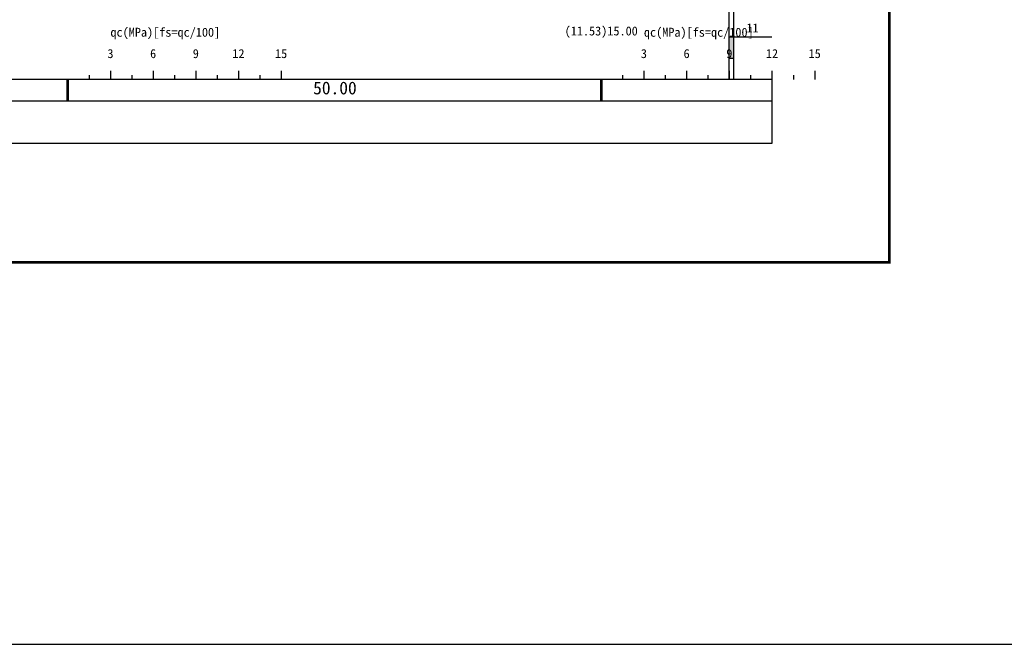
# Model space of a CAD drawing. Extents: x 475446 to 490894, y 3788879 to 3821323.
# Tile 20 of 75: x 484440 to 484555, y 3817237 to 3817310. Entities that reach past the tile are written whole.
import ezdxf
from ezdxf.enums import TextEntityAlignment as Align

# ---------------------------------------------------------------- set-up
doc = ezdxf.new("R2010")
doc.units = 0
doc.header["$LTSCALE"] = 0.5
doc.layers.get('0').update_dxf_attribs({"linetype": 'CONTINUOUS'})
for name, color, linetype in [('勘探点', 7, 'CONTINUOUS'), ('图签', 7, 'CONTINUOUS'), ('标高标尺', 7, 'CONTINUOUS'), ('静探', 7, 'CONTINUOUS')]:
    doc.layers.add(name, color=color, linetype=linetype)
doc.styles.add('宋体', font='SimSun.ttf')

msp = doc.modelspace()

# ---------------------------------------------------------------- linework, layer by layer
at = {"color": 3, "linetype": 'Continuous'}
msp.add_lwpolyline([(483917.54, 3819339.61), (485174.38, 3819339.61), (485174.38, 3817236.75), (483917.54, 3817236.75)], close=True, dxfattribs=at)
at = {"layer": '勘探点', "const_width": 0.3}
for points in [[(484445.49, 3817302.92), (484445.49, 3817300.42)], [(484507.97, 3817302.92), (484507.97, 3817300.42)]]:
    msp.add_lwpolyline(points, dxfattribs=at)
at = {"layer": '图签', "const_width": 0.3}
msp.add_lwpolyline([(484349.26, 3817281.5), (484541.71, 3817281.5), (484541.71, 3817419.96), (484349.26, 3817419.96), (484349.26, 3817281.5)], dxfattribs=at)
at = {"layer": '标高标尺'}
for p, q in [((484522.97, 3817302.92), (484522.97, 3817397.89)), ((484523.47, 3817397.89), (484523.47, 3817302.92)), ((484522.97, 3817307.92), (484527.97, 3817307.92)), ((484522.97, 3817305.42), (484523.47, 3817305.42)), ((484527.97, 3817302.92), (484363.01, 3817302.92)), ((484527.97, 3817302.92), (484527.97, 3817295.42)), ((484363.01, 3817300.42), (484527.97, 3817300.42)), ((484527.97, 3817300.42), (484527.97, 3817295.42)), ((484527.97, 3817295.42), (484363.01, 3817295.42))]:
    msp.add_line(p, q, dxfattribs=at)
msp.add_solid([(484522.97, 3817307.92), (484523.47, 3817307.92), (484522.97, 3817305.42), (484523.47, 3817305.42)], dxfattribs=at)
at = {"layer": '静探'}
for p, q in [((484447.99, 3817303.42), (484447.99, 3817302.92)), ((484450.49, 3817303.92), (484450.49, 3817302.92)), ((484452.99, 3817303.42), (484452.99, 3817302.92)), ((484455.49, 3817303.92), (484455.49, 3817302.92)), ((484457.99, 3817303.42), (484457.99, 3817302.92)), ((484460.49, 3817303.92), (484460.49, 3817302.92)), ((484462.99, 3817303.42), (484462.99, 3817302.92)), ((484465.48, 3817303.92), (484465.48, 3817302.92)), ((484467.98, 3817303.42), (484467.98, 3817302.92)), ((484470.48, 3817303.92), (484470.48, 3817302.92)), ((484510.47, 3817303.42), (484510.47, 3817302.92)), ((484512.97, 3817303.92), (484512.97, 3817302.92)), ((484515.47, 3817303.42), (484515.47, 3817302.92)), ((484517.97, 3817303.92), (484517.97, 3817302.92)), ((484520.47, 3817303.42), (484520.47, 3817302.92)), ((484522.97, 3817303.92), (484522.97, 3817302.92)), ((484525.47, 3817303.42), (484525.47, 3817302.92)), ((484527.97, 3817303.92), (484527.97, 3817302.92)), ((484530.47, 3817303.42), (484530.47, 3817302.92)), ((484532.97, 3817303.92), (484532.97, 3817302.92))]:
    msp.add_line(p, q, dxfattribs=at)

# ---------------------------------------------------------------- texts
at = {"layer": '勘探点', "style": '宋体'}
msp.add_text('(11.53)15.00', height=1.0497, dxfattribs=at).set_placement((484507.97, 3817308.07), align=Align.CENTER)
msp.add_text('50.00', height=1.5, dxfattribs=at).set_placement((484474.23, 3817301.17))
at = {"layer": '标高标尺', "style": '宋体'}
msp.add_text('11', height=1.05, dxfattribs=at).set_placement((484524.97, 3817308.42))
at = {"layer": '静探', "style": '宋体'}
for p in [(484450.49, 3817307.92), (484512.97, 3817307.92)]:
    msp.add_text('qc(MPa)[fs=qc/100]', height=1.0497, dxfattribs=at).set_placement(p)
for s, p in [('3', (484450.49, 3817305.42)), ('6', (484455.49, 3817305.42)), ('9', (484460.49, 3817305.42)), ('12', (484465.48, 3817305.42)), ('15', (484470.48, 3817305.42)), ('3', (484512.97, 3817305.42)), ('6', (484517.97, 3817305.42)), ('9', (484522.97, 3817305.42)), ('12', (484527.97, 3817305.42)), ('15', (484532.97, 3817305.42))]:
    msp.add_text(s, height=1.05, dxfattribs=at).set_placement(p, align=Align.CENTER)

doc.saveas('drawing.dxf')
